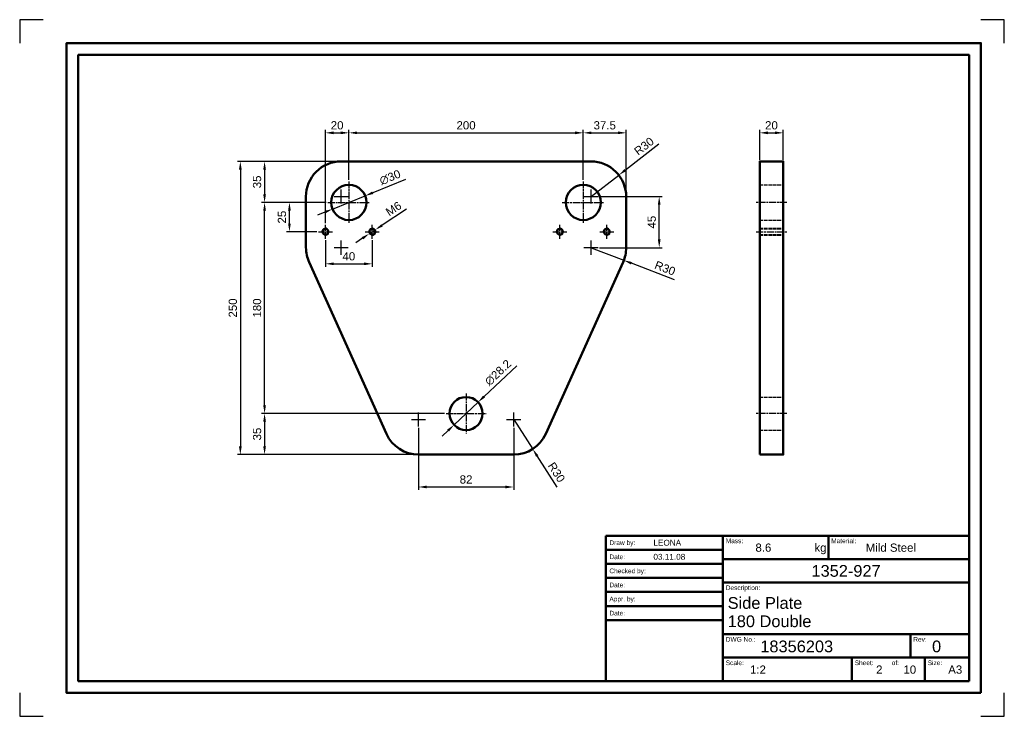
# Model space of a CAD drawing. Header units: millimetres. Extents: x 1351 to 2191, y 862 to 1456.
import ezdxf
from ezdxf.enums import TextEntityAlignment as Align

# ---------------------------------------------------------------- set-up
doc = ezdxf.new("R2010")
doc.units = ezdxf.units.MM
for name, pattern in [('AM_ISO02W050', [7.5, 6, -1.5]), ('AM_ISO02W050x2', [3.75, 3, -0.75]), ('AM_ISO08W050', [18, 12, -1.5, 3, -1.5]), ('AM_ISO08W050x2', [9, 6, -0.75, 1.5, -0.75])]:
    doc.linetypes.add(name, pattern=pattern)
for name, color, linetype, lineweight in [('Annotations', 3, 'Continuous', 25), ('Auxlines', 92, 'Continuous', 25), ('Centerlines', 140, 'AM_ISO08W050', 25), ('Contour', 7, 'Continuous', 50), ('Hidden', 6, 'AM_ISO02W050', 25), ('Titleblock', 5, 'Continuous', 50)]:
    doc.layers.add(name, color=color, linetype=linetype, lineweight=lineweight)
doc.layers.add('Paper', color=8, linetype='Continuous')
doc.styles.get("Standard").update_dxf_attribs({"font": 'ARIAL.TTF'})
doc.dimstyles.new('ISO-25', dxfattribs={"dimtxt": 3.5, "dimasz": 3.5, "dimexe": 1.25, "dimexo": 0.625, "dimgap": 1.4, "dimtad": 1, "dimdsep": 46, "dimtxsty": 'Standard', "dimcen": 0, "dimclrt": 1, "dimadec": 0, "dimazin": 0, "dimtfac": 1, "dimtmove": 0, "dimatfit": 3, "dimfxl": 1, "dimarcsym": 0})

# ---------------------------------------------------------------- blocks, each defined once
blk = doc.blocks.new('TitleBlock')
at = {"layer": 'Titleblock'}
for p, q in [((-155, 0), (-155, 62)), ((-155, 62), (0, 62)), ((-105, 62), (-105, 0)), ((-60, 62), (-60, 52)), ((0, 0), (0, 62)), ((-155, 56), (-105, 56)), ((0, 52), (-105, 52)), ((-155, 50), (-105, 50)), ((-155, 44), (-105, 44)), ((0, 42), (-105, 42)), ((-155, 38), (-105, 38)), ((-155, 32), (-105, 32)), ((-155, 26), (-105, 26)), ((0, 20), (-105, 20)), ((-25, 10), (-25, 20)), ((0, 10), (-105, 10)), ((-50, 0), (-50, 10)), ((-18.85, 0), (-18.85, 10)), ((-155, 0), (0, 0))]:
    blk.add_line(p, q, dxfattribs=at)
at = {"layer": 'Titleblock', "color": 140}
for s, p in [('Draw by:', (-153.45, 59)), ('Date:', (-153.45, 53)), ('Checked by:', (-153.45, 47)), ('Date:', (-153.45, 41)), ('Appr. by:', (-153.45, 35)), ('Date:', (-153.45, 29))]:
    blk.add_text(s, height=2, dxfattribs=at).set_placement(p, align=Align.MIDDLE_LEFT)
for s, p in [('Mass:', (-103.83, 58.81)), ('Material:', (-58.83, 58.81)), ('Description:', (-103.83, 38.81)), ('DWG No.:', (-103.83, 16.81)), ('Rev:', (-23.83, 16.81)), ('Scale:', (-103.83, 6.81)), ('Sheet:', (-48.83, 6.81)), ('of:', (-33.03, 6.81)), ('Size:', (-17.69, 6.81))]:
    blk.add_text(s, height=2, dxfattribs=at).set_placement(p)
at = {"layer": 'Titleblock', "color": 1}
blk.add_text('kg', height=3.5, dxfattribs=at).set_placement((-65.99, 55.16))
for tag, p in [('DRAWBY', (-134.68, 59)), ('DRAWDATE', (-134.68, 53)), ('CHECKEDBY', (-134.68, 47)), ('CHECKEDDATE', (-134.68, 41)), ('APPRBY', (-134.68, 35)), ('APPRDATE', (-134.68, 29))]:
    blk.add_attdef(tag, text='', height=2.5, dxfattribs=at).set_placement(p, align=Align.MIDDLE_LEFT)
for tag, p, height in [('MASS', (-91.16, 55.16), 3.5), ('MATERIAL', (-44.13, 55.16), 3.5), ('DESCR', (-103, 30.82), 5), ('DESCR2', (-103, 23.01), 5), ('DWGNUMBER', (-89.09, 12.3), 5), ('REVNUMBER', (-15.82, 12.3), 5), ('USER1', (-93.49, 3.16), 3.5), ('USER2', (-79.06, 3.16), 3.5), ('USER3', (-39.69, 3.16), 3.5), ('USER4', (-28.04, 3.16), 3.5), ('FORMAT', (-8.92, 3.16), 3.5)]:
    blk.add_attdef(tag, p, '', height=height, dxfattribs=at)
blk.add_attdef('PROJECTNUMBER', text='', height=5, dxfattribs=at).set_placement((-52.5, 47), align=Align.MIDDLE)
blk = doc.blocks.new('*D3')
at = {"layer": 'Annotations', "color": 0, "lineweight": -2}
for p, q in [((1632.12, 1319.38), (1632.12, 1361.99)), ((1832.12, 1319.38), (1832.12, 1361.99)), ((1639.12, 1359.49), (1825.12, 1359.49))]:
    blk.add_line(p, q, dxfattribs=at)
at = {"layer": 'Annotations', "color": 0}
for points in [[(1639.12, 1360.66), (1639.12, 1358.33), (1632.12, 1359.49)], [(1825.12, 1360.66), (1825.12, 1358.33), (1832.12, 1359.49)]]:
    blk.add_solid(points, dxfattribs=at)
at = {"layer": 'Defpoints', "color": 0}
for p in [(1832.12, 1359.49), (1632.12, 1318.13), (1832.12, 1318.13)]:
    blk.add_point(p, dxfattribs=at)
at = {"layer": 'Annotations', "color": 1, "insert": (1732.12, 1365.87), "char_height": 7, "attachment_point": 5}
blk.add_mtext('200', dxfattribs=at)
blk = doc.blocks.new('*D4')
at = {"layer": 'Annotations', "color": 0, "lineweight": -2}
for p, q in [((1612.12, 1282.38), (1612.12, 1361.99)), ((1632.12, 1319.38), (1632.12, 1361.99)), ((1619.12, 1359.49), (1625.12, 1359.49))]:
    blk.add_line(p, q, dxfattribs=at)
at = {"layer": 'Annotations', "color": 0}
for points in [[(1619.12, 1360.66), (1619.12, 1358.33), (1612.12, 1359.49)], [(1625.12, 1360.66), (1625.12, 1358.33), (1632.12, 1359.49)]]:
    blk.add_solid(points, dxfattribs=at)
at = {"layer": 'Defpoints', "color": 0}
for p in [(1632.12, 1359.49), (1632.12, 1318.13), (1612.12, 1281.13)]:
    blk.add_point(p, dxfattribs=at)
at = {"layer": 'Annotations', "color": 1, "insert": (1622.12, 1365.87), "char_height": 7, "attachment_point": 5}
blk.add_mtext('20', dxfattribs=at)
blk = doc.blocks.new('*D5')
at = {"layer": 'Annotations', "color": 0, "lineweight": -2}
for p, q in [((1612.12, 1267.88), (1612.12, 1245.3)), ((1652.12, 1267.88), (1652.12, 1245.3)), ((1619.12, 1247.8), (1645.12, 1247.8))]:
    blk.add_line(p, q, dxfattribs=at)
at = {"layer": 'Annotations', "color": 0}
for points in [[(1619.12, 1248.97), (1619.12, 1246.64), (1612.12, 1247.8)], [(1645.12, 1248.97), (1645.12, 1246.64), (1652.12, 1247.8)]]:
    blk.add_solid(points, dxfattribs=at)
at = {"layer": 'Defpoints', "color": 0}
for p in [(1612.12, 1269.13), (1652.12, 1269.13), (1652.12, 1247.8)]:
    blk.add_point(p, dxfattribs=at)
at = {"layer": 'Annotations', "color": 1, "insert": (1632.12, 1254.18), "char_height": 7, "attachment_point": 5}
blk.add_mtext('40', dxfattribs=at)
blk = doc.blocks.new('*D6')
at = {"layer": 'Annotations', "color": 0, "lineweight": -2}
for p, q in [((1612.87, 1300.13), (1578.93, 1300.13)), ((1581.43, 1282.13), (1581.43, 1293.13)), ((1604.87, 1275.13), (1578.93, 1275.13))]:
    blk.add_line(p, q, dxfattribs=at)
at = {"layer": 'Annotations', "color": 0}
for points in [[(1580.26, 1293.13), (1582.6, 1293.13), (1581.43, 1300.13)], [(1580.26, 1282.13), (1582.6, 1282.13), (1581.43, 1275.13)]]:
    blk.add_solid(points, dxfattribs=at)
at = {"layer": 'Defpoints', "color": 0}
for p in [(1581.43, 1300.13), (1614.12, 1300.13), (1606.12, 1275.13)]:
    blk.add_point(p, dxfattribs=at)
at = {"layer": 'Annotations', "color": 1, "insert": (1575.06, 1287.63), "char_height": 7, "attachment_point": 5, "rotation": 90}
blk.add_mtext('25', dxfattribs=at)
blk = doc.blocks.new('*D7')
at = {"layer": 'Annotations', "color": 0, "lineweight": -2}
for p, q in [((1832.12, 1319.38), (1832.12, 1361.99)), ((1868.71, 1306.38), (1868.71, 1361.99)), ((1839.12, 1359.49), (1861.71, 1359.49))]:
    blk.add_line(p, q, dxfattribs=at)
at = {"layer": 'Annotations', "color": 0}
for points in [[(1839.12, 1360.66), (1839.12, 1358.33), (1832.12, 1359.49)], [(1861.71, 1360.66), (1861.71, 1358.33), (1868.71, 1359.49)]]:
    blk.add_solid(points, dxfattribs=at)
at = {"layer": 'Defpoints', "color": 0}
for p in [(1868.71, 1359.49), (1832.12, 1318.13), (1868.71, 1305.13)]:
    blk.add_point(p, dxfattribs=at)
at = {"layer": 'Annotations', "color": 1, "insert": (1850.41, 1365.87), "char_height": 7, "attachment_point": 5}
blk.add_mtext('37.5', dxfattribs=at)
blk = doc.blocks.new('*D9')
at = {"layer": 'Annotations', "color": 0, "lineweight": -2}
for p, q in [((1680.52, 1319.73), (1652.51, 1308.39)), ((1618.21, 1294.5), (1646.02, 1305.76)), ((1611.73, 1291.87), (1605.24, 1289.24))]:
    blk.add_line(p, q, dxfattribs=at)
at = {"layer": 'Annotations', "color": 0}
for points in [[(1652.07, 1309.47), (1652.95, 1307.31), (1646.02, 1305.76)], [(1611.29, 1292.95), (1612.16, 1290.79), (1618.21, 1294.5)]]:
    blk.add_solid(points, dxfattribs=at)
at = {"layer": 'Defpoints', "color": 0}
for p in [(1646.02, 1305.76), (1618.21, 1294.5)]:
    blk.add_point(p, dxfattribs=at)
at = {"layer": 'Annotations', "color": 1, "insert": (1667.29, 1321.46), "char_height": 7, "attachment_point": 5, "rotation": 22.04845}
blk.add_mtext('∅30', dxfattribs=at)
blk = doc.blocks.new('*D10')
at = {"layer": 'Annotations', "color": 0, "lineweight": -2}
for p, q in [((1681.34, 1294.41), (1660.46, 1280.64)), ((1643.77, 1269.62), (1637.93, 1265.76)), ((1649.61, 1273.48), (1654.62, 1276.78))]:
    blk.add_line(p, q, dxfattribs=at)
at = {"layer": 'Annotations', "color": 0}
for points in [[(1659.82, 1281.61), (1661.11, 1279.66), (1654.62, 1276.78)], [(1643.13, 1270.59), (1644.41, 1268.65), (1649.61, 1273.48)]]:
    blk.add_solid(points, dxfattribs=at)
at = {"layer": 'Defpoints', "color": 0}
for p in [(1649.61, 1273.48), (1654.62, 1276.78)]:
    blk.add_point(p, dxfattribs=at)
at = {"layer": 'Annotations', "color": 1, "insert": (1670.31, 1294.77), "char_height": 7, "attachment_point": 5, "rotation": 33.42178}
blk.add_mtext('M6', dxfattribs=at)
blk = doc.blocks.new('*D11')
at = {"layer": 'Annotations', "color": 0, "lineweight": -2}
for p, q in [((1896.66, 1349.85), (1868, 1327.73)), ((1838.71, 1305.13), (1862.46, 1323.45))]:
    blk.add_line(p, q, dxfattribs=at)
at = {"layer": 'Annotations', "color": 0}
blk.add_solid([(1867.29, 1328.65), (1868.71, 1326.81), (1862.46, 1323.45)], dxfattribs=at)
at = {"layer": 'Defpoints', "color": 0}
for p in [(1862.46, 1323.45), (1838.71, 1305.13)]:
    blk.add_point(p, dxfattribs=at)
at = {"layer": 'Annotations', "color": 1, "insert": (1883.94, 1348.08), "char_height": 7, "attachment_point": 5, "rotation": 37.65141}
blk.add_mtext('R30', dxfattribs=at)
blk = doc.blocks.new('*D12')
at = {"layer": 'Annotations', "color": 0, "lineweight": -2}
for p, q in [((1838.71, 1261.57), (1866.7, 1250.78)), ((1909.98, 1234.08), (1873.23, 1248.26))]:
    blk.add_line(p, q, dxfattribs=at)
at = {"layer": 'Annotations', "color": 0}
blk.add_solid([(1873.65, 1249.35), (1872.81, 1247.17), (1866.7, 1250.78)], dxfattribs=at)
at = {"layer": 'Defpoints', "color": 0}
for p in [(1838.71, 1261.57), (1866.7, 1250.78)]:
    blk.add_point(p, dxfattribs=at)
at = {"layer": 'Annotations', "color": 1, "insert": (1901.87, 1244.04), "char_height": 7, "attachment_point": 5, "rotation": 338.90816}
blk.add_mtext('R30', dxfattribs=at)
blk = doc.blocks.new('*D13')
at = {"layer": 'Annotations', "color": 0, "lineweight": -2}
for p, q in [((1772.73, 1115.13), (1788.94, 1089.88)), ((1809.91, 1057.21), (1792.72, 1083.99))]:
    blk.add_line(p, q, dxfattribs=at)
at = {"layer": 'Annotations', "color": 0}
blk.add_solid([(1793.7, 1084.62), (1791.74, 1083.36), (1788.94, 1089.88)], dxfattribs=at)
at = {"layer": 'Defpoints', "color": 0}
for p in [(1772.73, 1115.13), (1788.94, 1089.88)]:
    blk.add_point(p, dxfattribs=at)
at = {"layer": 'Annotations', "color": 1, "insert": (1809.25, 1070.04), "char_height": 7, "attachment_point": 5, "rotation": 302.69813}
blk.add_mtext('R30', dxfattribs=at)
blk = doc.blocks.new('*D14')
at = {"layer": 'Annotations', "color": 0, "lineweight": -2}
for p, q in [((1775.3, 1160.95), (1747.45, 1134.62)), ((1721.87, 1110.44), (1742.36, 1129.81)), ((1716.78, 1105.63), (1711.7, 1100.82))]:
    blk.add_line(p, q, dxfattribs=at)
at = {"layer": 'Annotations', "color": 0}
for points in [[(1746.65, 1135.47), (1748.25, 1133.78), (1742.36, 1129.81)], [(1715.98, 1106.48), (1717.59, 1104.79), (1721.87, 1110.44)]]:
    blk.add_solid(points, dxfattribs=at)
at = {"layer": 'Defpoints', "color": 0}
for p in [(1742.36, 1129.81), (1721.87, 1110.44)]:
    blk.add_point(p, dxfattribs=at)
at = {"layer": 'Annotations', "color": 1, "insert": (1759.41, 1154.97), "char_height": 7, "attachment_point": 5, "rotation": 43.39022}
blk.add_mtext('∅28.2', dxfattribs=at)
blk = doc.blocks.new('*D15')
at = {"layer": 'Annotations', "color": 0, "lineweight": -2}
for p, q in [((1691.51, 1107.88), (1691.51, 1054.99)), ((1772.73, 1107.88), (1772.73, 1054.99)), ((1698.51, 1057.49), (1765.73, 1057.49))]:
    blk.add_line(p, q, dxfattribs=at)
at = {"layer": 'Annotations', "color": 0}
for points in [[(1698.51, 1058.66), (1698.51, 1056.33), (1691.51, 1057.49)], [(1765.73, 1058.66), (1765.73, 1056.33), (1772.73, 1057.49)]]:
    blk.add_solid(points, dxfattribs=at)
at = {"layer": 'Defpoints', "color": 0}
for p in [(1691.51, 1109.13), (1772.73, 1109.13), (1772.73, 1057.49)]:
    blk.add_point(p, dxfattribs=at)
at = {"layer": 'Annotations', "color": 1, "insert": (1732.12, 1063.87), "char_height": 7, "attachment_point": 5}
blk.add_mtext('82', dxfattribs=at)
blk = doc.blocks.new('*D16')
at = {"layer": 'Annotations', "color": 0, "lineweight": -2}
for p, q in [((1624.28, 1335.13), (1557.72, 1335.13)), ((1560.22, 1328.13), (1560.22, 1307.13)), ((1612.87, 1300.13), (1557.72, 1300.13))]:
    blk.add_line(p, q, dxfattribs=at)
at = {"layer": 'Annotations', "color": 0}
for points in [[(1559.05, 1328.13), (1561.39, 1328.13), (1560.22, 1335.13)], [(1559.05, 1307.13), (1561.39, 1307.13), (1560.22, 1300.13)]]:
    blk.add_solid(points, dxfattribs=at)
at = {"layer": 'Defpoints', "color": 0}
for p in [(1625.53, 1335.13), (1560.22, 1300.13), (1614.12, 1300.13)]:
    blk.add_point(p, dxfattribs=at)
at = {"layer": 'Annotations', "color": 1, "insert": (1553.84, 1317.63), "char_height": 7, "attachment_point": 5, "rotation": 90}
blk.add_mtext('35', dxfattribs=at)
blk = doc.blocks.new('*D17')
at = {"layer": 'Annotations', "color": 0, "lineweight": -2}
for p, q in [((1612.87, 1300.13), (1557.72, 1300.13)), ((1560.22, 1127.13), (1560.22, 1293.13)), ((1713.77, 1120.13), (1557.72, 1120.13))]:
    blk.add_line(p, q, dxfattribs=at)
at = {"layer": 'Annotations', "color": 0}
for points in [[(1559.05, 1293.13), (1561.39, 1293.13), (1560.22, 1300.13)], [(1559.05, 1127.13), (1561.39, 1127.13), (1560.22, 1120.13)]]:
    blk.add_solid(points, dxfattribs=at)
at = {"layer": 'Defpoints', "color": 0}
for p in [(1560.22, 1300.13), (1614.12, 1300.13), (1715.02, 1120.13)]:
    blk.add_point(p, dxfattribs=at)
at = {"layer": 'Annotations', "color": 1, "insert": (1553.85, 1210.13), "char_height": 7, "attachment_point": 5, "rotation": 90}
blk.add_mtext('180', dxfattribs=at)
blk = doc.blocks.new('*D18')
at = {"layer": 'Annotations', "color": 0, "lineweight": -2}
for p, q in [((1713.77, 1120.13), (1557.72, 1120.13)), ((1560.22, 1113.13), (1560.22, 1092.13)), ((1690.26, 1085.13), (1557.72, 1085.13))]:
    blk.add_line(p, q, dxfattribs=at)
at = {"layer": 'Annotations', "color": 0}
for points in [[(1559.05, 1113.13), (1561.39, 1113.13), (1560.22, 1120.13)], [(1559.05, 1092.13), (1561.39, 1092.13), (1560.22, 1085.13)]]:
    blk.add_solid(points, dxfattribs=at)
at = {"layer": 'Defpoints', "color": 0}
for p in [(1715.02, 1120.13), (1560.22, 1085.13), (1691.51, 1085.13)]:
    blk.add_point(p, dxfattribs=at)
at = {"layer": 'Annotations', "color": 1, "insert": (1553.84, 1102.63), "char_height": 7, "attachment_point": 5, "rotation": 90}
blk.add_mtext('35', dxfattribs=at)
blk = doc.blocks.new('*D19')
at = {"layer": 'Annotations', "color": 0, "lineweight": -2}
for p, q in [((1624.28, 1335.13), (1537.04, 1335.13)), ((1539.54, 1328.13), (1539.54, 1092.13)), ((1690.26, 1085.13), (1537.04, 1085.13))]:
    blk.add_line(p, q, dxfattribs=at)
at = {"layer": 'Annotations', "color": 0}
for points in [[(1538.38, 1328.13), (1540.71, 1328.13), (1539.54, 1335.13)], [(1538.38, 1092.13), (1540.71, 1092.13), (1539.54, 1085.13)]]:
    blk.add_solid(points, dxfattribs=at)
at = {"layer": 'Defpoints', "color": 0}
for p in [(1625.53, 1335.13), (1539.54, 1085.13), (1691.51, 1085.13)]:
    blk.add_point(p, dxfattribs=at)
at = {"layer": 'Annotations', "color": 1, "insert": (1533.17, 1210.13), "char_height": 7, "attachment_point": 5, "rotation": 90}
blk.add_mtext('250', dxfattribs=at)
blk = doc.blocks.new('*D20')
at = {"layer": 'Annotations', "color": 0, "lineweight": -2}
for p, q in [((1982.65, 1336.38), (1982.65, 1361.99)), ((2002.65, 1336.38), (2002.65, 1361.99)), ((1989.65, 1359.49), (1995.65, 1359.49))]:
    blk.add_line(p, q, dxfattribs=at)
at = {"layer": 'Annotations', "color": 0}
for points in [[(1989.65, 1360.66), (1989.65, 1358.33), (1982.65, 1359.49)], [(1995.65, 1360.66), (1995.65, 1358.33), (2002.65, 1359.49)]]:
    blk.add_solid(points, dxfattribs=at)
at = {"layer": 'Defpoints', "color": 0}
for p in [(2002.65, 1359.49), (1982.65, 1335.13), (2002.65, 1335.13)]:
    blk.add_point(p, dxfattribs=at)
at = {"layer": 'Annotations', "color": 1, "insert": (1992.65, 1365.87), "char_height": 7, "attachment_point": 5}
blk.add_mtext('20', dxfattribs=at)
blk = doc.blocks.new('*D21')
at = {"layer": 'Annotations', "color": 0, "lineweight": -2}
for p, q in [((1845.96, 1305.13), (1899.38, 1305.13)), ((1896.88, 1268.57), (1896.88, 1298.13)), ((1845.96, 1261.57), (1899.38, 1261.57))]:
    blk.add_line(p, q, dxfattribs=at)
at = {"layer": 'Annotations', "color": 0}
for points in [[(1895.72, 1298.13), (1898.05, 1298.13), (1896.88, 1305.13)], [(1895.72, 1268.57), (1898.05, 1268.57), (1896.88, 1261.57)]]:
    blk.add_solid(points, dxfattribs=at)
at = {"layer": 'Defpoints', "color": 0}
for p in [(1844.71, 1305.13), (1896.88, 1305.13), (1844.71, 1261.57)]:
    blk.add_point(p, dxfattribs=at)
at = {"layer": 'Annotations', "color": 1, "insert": (1890.53, 1283.35), "char_height": 7, "attachment_point": 5, "rotation": 90}
blk.add_mtext('45', dxfattribs=at)
blk = doc.blocks.new('A3Border')
at = {"layer": 'Paper'}
for p, q in [((0, 297), (0, 287)), ((10, 297), (0, 297)), ((420, 297), (410, 297)), ((420, 287), (420, 297)), ((0, 10), (0, 0)), ((420, 0), (420, 10)), ((0, 0), (10, 0)), ((410, 0), (420, 0))]:
    blk.add_line(p, q, dxfattribs=at)
at = {"layer": 'Titleblock'}
for points in [[(410, 10), (410, 287), (20, 287), (20, 10)], [(405, 15), (405, 282), (25, 282), (25, 15)]]:
    blk.add_lwpolyline(points, close=True, dxfattribs=at)

msp = doc.modelspace()

# ---------------------------------------------------------------- linework, layer by layer
at = {"layer": 'Auxlines'}
for centre in [(1612.117, 1275.128), (1652.117, 1275.128), (1812.117, 1275.128), (1852.117, 1275.128)]:
    msp.add_arc(centre, 3, 260, 170, dxfattribs=at)
at = {"layer": 'Centerlines'}
for p, q in [((1625.529, 1299.128), (1625.529, 1311.128)), ((1838.705, 1299.128), (1838.705, 1311.128)), ((1619.529, 1305.128), (1631.529, 1305.128)), ((1832.705, 1305.128), (1844.705, 1305.128)), ((1619.529, 1261.574), (1631.529, 1261.574)), ((1625.529, 1255.574), (1625.529, 1267.574)), ((1832.705, 1261.574), (1844.705, 1261.574)), ((1838.705, 1255.574), (1838.705, 1267.574)), ((1691.506, 1109.128), (1691.506, 1121.128)), ((1772.729, 1109.128), (1772.729, 1121.128)), ((1685.506, 1115.128), (1697.506, 1115.128)), ((1766.729, 1115.128), (1778.729, 1115.128))]:
    msp.add_line(p, q, dxfattribs=at)
at = {"layer": 'Centerlines', "linetype": 'AM_ISO08W050x2'}
for p, q in [((1632.117, 1318.128), (1632.117, 1282.128)), ((1832.117, 1318.128), (1832.117, 1282.128)), ((1614.117, 1300.128), (1650.117, 1300.128)), ((1814.117, 1300.128), (1850.117, 1300.128)), ((2005.65, 1300.128), (1979.65, 1300.128)), ((1612.117, 1269.128), (1612.117, 1281.128)), ((1652.117, 1269.128), (1652.117, 1281.128)), ((1812.117, 1269.128), (1812.117, 1281.128)), ((1852.117, 1269.128), (1852.117, 1281.128)), ((1606.117, 1275.128), (1618.117, 1275.128)), ((1646.117, 1275.128), (1658.117, 1275.128)), ((1806.117, 1275.128), (1818.117, 1275.128)), ((1846.117, 1275.128), (1858.117, 1275.128)), ((1979.65, 1275.128), (2005.65, 1275.128)), ((1732.117, 1137.228), (1732.117, 1103.028)), ((1715.017, 1120.128), (1749.217, 1120.128)), ((2005.65, 1120.128), (1979.65, 1120.128))]:
    msp.add_line(p, q, dxfattribs=at)
at = {"layer": 'Contour'}
msp.add_lwpolyline([(1800.081, 1102.806), (1866.058, 1249.251, 0.1062178), (1868.705, 1261.574), (1868.705, 1305.128, 0.4142136), (1838.705, 1335.128), (1625.529, 1335.128, 0.4142136), (1595.529, 1305.128), (1595.529, 1261.574, 0.1062178), (1598.177, 1249.251), (1664.153, 1102.806, 0.295016), (1691.506, 1085.128), (1772.729, 1085.128, 0.295016)], format="xyb", close=True, dxfattribs=at)
msp.add_lwpolyline([(1982.65, 1085.128), (2002.65, 1085.128), (2002.65, 1335.128), (1982.65, 1335.128)], close=True, dxfattribs=at)
for centre, radius in [((1632.117, 1300.128), 15), ((1832.117, 1300.128), 15), ((1612.117, 1275.128), 2.459), ((1652.117, 1275.128), 2.459), ((1812.117, 1275.128), 2.459), ((1852.117, 1275.128), 2.459), ((1732.117, 1120.128), 14.1)]:
    msp.add_circle(centre, radius, dxfattribs=at)
at = {"layer": 'Hidden', "linetype": 'AM_ISO02W050x2'}
for p, q in [((1982.65, 1315.128), (2002.65, 1315.128)), ((1982.65, 1285.128), (2002.65, 1285.128)), ((1982.65, 1278.128), (2002.65, 1278.128)), ((1982.65, 1277.587), (2002.65, 1277.587)), ((1982.65, 1272.67), (2002.65, 1272.67)), ((1982.65, 1272.128), (2002.65, 1272.128)), ((1982.65, 1134.228), (2002.65, 1134.228)), ((1982.65, 1106.028), (2002.65, 1106.028))]:
    msp.add_line(p, q, dxfattribs=at)

# ---------------------------------------------------------------- block references
at = {"xscale": 2, "yscale": 2, "zscale": 2}
msp.add_blockref('TitleBlock', (2161.301, 891.961), dxfattribs=at).add_auto_attribs({'DESCR': 'Side Plate', 'DESCR2': '180 Double', 'DWGNUMBER': '18356203', 'USER1': '1:2', 'USER3': '2', 'USER4': '10', 'REVNUMBER': '0', 'PROJECTNUMBER': '1352-927', 'MASS': '8.6', 'MATERIAL': 'Mild Steel', 'FORMAT': 'A3', 'DRAWBY': 'LEONA', 'DRAWDATE': '03.11.08'})
at = {"layer": 'Annotations', "xscale": 2, "yscale": 2, "zscale": 2}
msp.add_blockref('A3Border', (1351.301, 861.961), dxfattribs=at)

# ---------------------------------------------------------------- dimensions: what is measured, and where the dimension line sits
at = {"layer": 'Annotations'}
for base, p1, p2, override, picture, middle in [((1632.117, 1359.494), (1612.117, 1281.128), (1632.117, 1318.128), {"dimscale": 2, "dimcen": 3}, '*D4', (1622.117, 1365.868)), ((1832.117, 1359.494), (1632.117, 1318.128), (1832.117, 1318.128), {"dimscale": 2}, '*D3', (1732.117, 1365.868)), ((2002.65, 1359.494), (1982.65, 1335.128), (2002.65, 1335.128), {"dimscale": 2, "dimcen": 3}, '*D20', (1992.65, 1365.868)), ((1652.117, 1247.802), (1612.117, 1269.128), (1652.117, 1269.128), {"dimscale": 2, "dimcen": 3}, '*D5', (1632.117, 1254.176))]:
    dim = msp.add_linear_dim(base=base, p1=p1, p2=p2, dimstyle='ISO-25', override=override, dxfattribs=at)
    dim.commit()
    dim.dimension.update_dxf_attribs({"geometry": picture, "text_midpoint": middle})
for base, p1, p2, text, picture, middle in [((1868.705, 1359.494), (1832.117, 1318.128), (1868.705, 1305.128), '37.5', '*D7', (1850.411, 1365.87)), ((1772.729, 1057.492), (1691.506, 1109.128), (1772.729, 1109.128), '82', '*D15', (1732.117, 1063.866))]:
    dim = msp.add_linear_dim(base=base, p1=p1, p2=p2, text=text, dimstyle='ISO-25', override={"dimscale": 2, "dimcen": 3}, dxfattribs=at)
    dim.commit()
    dim.dimension.update_dxf_attribs({"geometry": picture, "text_midpoint": middle})
for center, mpoint, picture, middle in [((1838.705, 1305.128), (1862.458, 1323.454), '*D11', (1887.836, 1343.034)), ((1838.705, 1261.574), (1866.695, 1250.778), '*D12', (1899.579, 1238.095)), ((1772.729, 1115.128), (1788.935, 1089.882), '*D13', (1803.883, 1066.597))]:
    dim = msp.add_radius_dim(center=center, mpoint=mpoint, dimstyle='ISO-25', override={"dimscale": 2, "dimcen": 3}, dxfattribs=at)
    dim.commit()
    dim.dimension.update_dxf_attribs({"geometry": picture, "text_midpoint": middle, "dimtype": 164})
for base, p1, p2, picture, middle in [((1539.543, 1085.128), (1625.529, 1335.128), (1691.506, 1085.128), '*D19', (1533.169, 1210.128)), ((1560.22, 1300.128), (1625.529, 1335.128), (1614.117, 1300.128), '*D16', (1553.844, 1317.628)), ((1560.22, 1300.128), (1715.017, 1120.128), (1614.117, 1300.128), '*D17', (1553.846, 1210.128)), ((1581.429, 1300.128), (1606.117, 1275.128), (1614.117, 1300.128), '*D6', (1575.055, 1287.628)), ((1560.22, 1085.128), (1715.017, 1120.128), (1691.506, 1085.128), '*D18', (1553.844, 1102.628))]:
    dim = msp.add_linear_dim(base=base, p1=p1, p2=p2, angle=90, dimstyle='ISO-25', override={"dimscale": 2, "dimcen": 3}, dxfattribs=at)
    dim.commit()
    dim.dimension.update_dxf_attribs({"geometry": picture, "text_midpoint": middle})
for p1, p2, picture, middle in [((1618.214, 1294.497), (1646.02, 1305.759), '*D9', (1667.291, 1321.462)), ((1721.871, 1110.442), (1742.364, 1129.815), '*D14', (1759.407, 1154.967))]:
    dim = msp.add_diameter_dim_2p(p1=p1, p2=p2, dimstyle='ISO-25', override={"dimscale": 2, "dimcen": 3}, dxfattribs=at)
    dim.commit()
    dim.dimension.update_dxf_attribs({"geometry": picture, "text_midpoint": middle})
dim = msp.add_diameter_dim_2p(p1=(1649.613, 1273.476), p2=(1654.621, 1276.781), text='M6', dimstyle='ISO-25', override={"dimscale": 2, "dimcen": 3}, dxfattribs=at)
dim.commit()
dim.dimension.update_dxf_attribs({"geometry": '*D10', "text_midpoint": (1670.311, 1294.772)})
dim = msp.add_linear_dim(base=(1896.885, 1305.128), p1=(1844.705, 1261.574), p2=(1844.705, 1305.128), angle=90, text='45', dimstyle='ISO-25', override={"dimscale": 2, "dimcen": 3}, dxfattribs=at)
dim.commit()
dim.dimension.update_dxf_attribs({"geometry": '*D21', "text_midpoint": (1890.525, 1283.351)})

doc.saveas('drawing.dxf')
